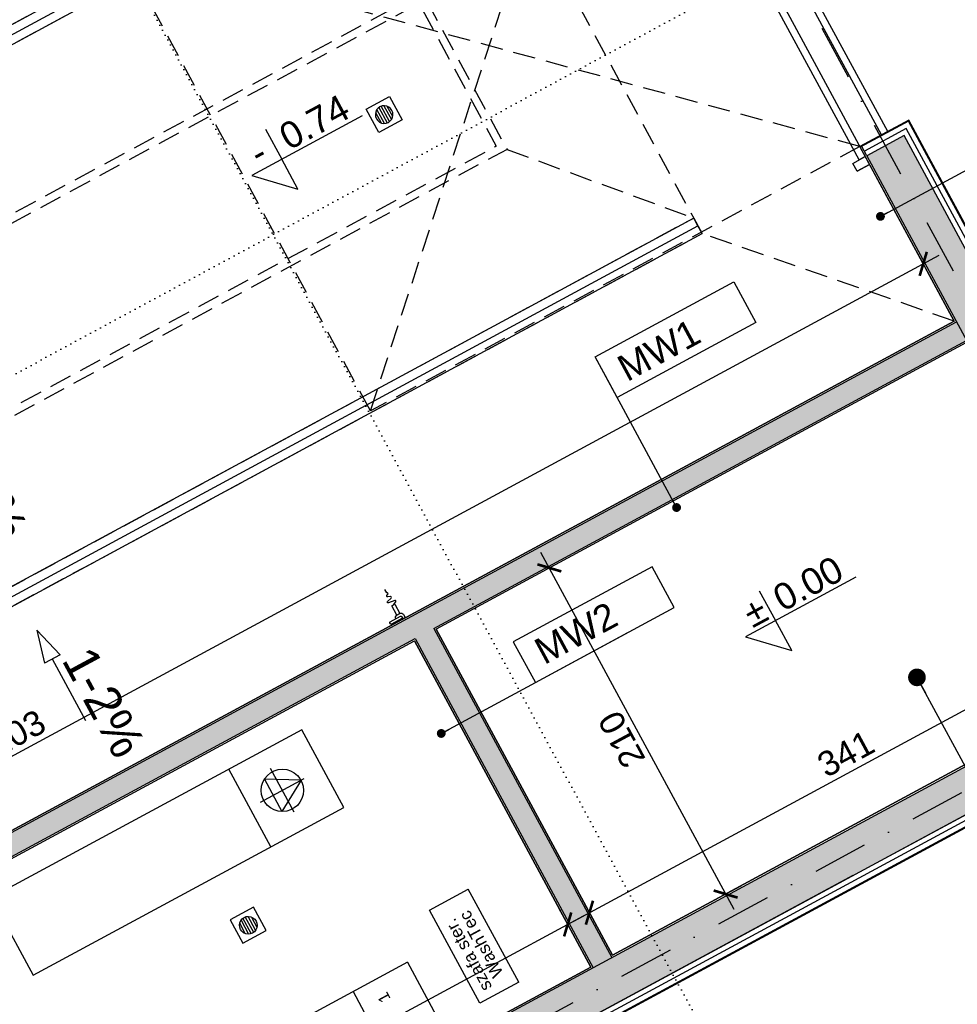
# Model space of a CAD drawing. Header units: millimetres. Extents: x -667476 to -405070, y -32043 to 330643.
# Tile 21 of 55: x -481955 to -476647, y 47903 to 53479. Entities that reach past the tile are written whole.
import ezdxf

# ---------------------------------------------------------------- set-up
doc = ezdxf.new("R2010")
doc.units = ezdxf.units.MM
doc.header["$LTSCALE"] = 10
for name, pattern in [('B0301', [25, 12.5, -6.25, 0, -6.25]), ('DASHDOT', [25.4, 12.7, -6.35, 0, -6.35]), ('DASHED', [19.05, 12.7, -6.35]), ('DOT2', [3.175, 0, -3.175])]:
    doc.linetypes.add(name, pattern=pattern)
for name, color, linetype in [('01-konstukcja', 7, 'Continuous'), ('01-warstwy scian', 252, 'Continuous'), ('02 - drzwi', 252, 'Continuous'), ('02-element ponizej', 250, 'Continuous'), ('02-element powyzej', 250, 'DASHED'), ('02-elementy wyposazenia', 250, 'Continuous'), ('02-elementy wyposazenia myjnia - podloga', 250, 'Continuous'), ('02-elementy wyposażenia - sanitarne', 5, 'Continuous'), ('04 - hatch sciany', 250, 'Continuous'), ('05 - grafika', 251, 'Continuous'), ('05 - przekroj', 3, 'Continuous'), ('05 - tekst 01', 1, 'Continuous'), ('05-grafika', 251, 'Continuous'), ('05-osie', 1, 'DASHDOT'), ('05-tekst', 1, 'Continuous'), ('05-wymiary', 3, 'Continuous')]:
    doc.layers.add(name, color=color, linetype=linetype)
doc.layers.add('05-powierzchnia', color=4, linetype='Continuous', plot=False)
doc.styles.add('1-100', font='arial.ttf', dxfattribs={"height": 200})
doc.styles.add('1-50', font='arial.ttf', dxfattribs={"height": 100})
doc.styles.add('GENERATED_STYLE_2', font='arial.ttf')
doc.styles.get("Standard").update_dxf_attribs({"font": 'arial.ttf'})
doc.linetypes.add('BATTING', pattern='A,0.0001,-0.1,[134,ltypeshp.shx,S=0.1,R=0,X=-0.1,Y=0],-0.2,[134,ltypeshp.shx,S=0.1,R=180,X=0.1,Y=0],-0.1', length=0.4001)
doc.dimstyles.new('1-100', dxfattribs={"dimtxt": 140, "dimasz": 100, "dimexe": 100, "dimexo": 300, "dimgap": 30, "dimtad": 1, "dimdec": 0, "dimlfac": 0.1, "dimtxsty": 'Standard', "dimblk": 'ARCHTICK', "dimcen": 0.09, "dimdle": 100, "dimclre": 252, "dimadec": 0, "dimazin": 0, "dimtfac": 1, "dimtdec": 0, "dimtmove": 0, "dimatfit": 3, "dimfxl": 1, "dimfxlon": 1, "dimarcsym": 0})
doc.dimstyles.new('1-50', dxfattribs={"dimtxt": 100, "dimasz": 50, "dimexe": 100, "dimexo": 75, "dimgap": 30, "dimtad": 1, "dimdec": 0, "dimlfac": 0.1, "dimtxsty": 'Standard', "dimblk": 'ARCHTICK', "dimcen": 250, "dimdle": 30, "dimclre": 252, "dimadec": 0, "dimazin": 0, "dimtfac": 1, "dimtdec": 0, "dimtmove": 0, "dimatfit": 3, "dimfxl": 50, "dimfxlon": 1, "dimarcsym": 0})

# ---------------------------------------------------------------- blocks, each defined once
blk = doc.blocks.new('Belka HEB 13_2')
at = {"layer": '02-elementy wyposazenia myjnia - podloga'}
for p, q in [((450, 5), (0, 5)), ((0, 5), (0, 0)), ((0, 0), (900, 0)), ((0, 0), (0, -5)), ((900, 5), (450, 5)), ((900, 0), (900, 5)), ((900, -5), (900, 0)), ((0, -5), (450, -5)), ((450, -5), (900, -5))]:
    blk.add_line(p, q, dxfattribs=at)
blk = doc.blocks.new('Rectangular Floor Drain 13_2')
for p, q in [((-7.5, 7.5), (-7.5, -7.5)), ((7.5, 7.5), (-7.5, 7.5)), ((7.5, -7.5), (7.5, 7.5)), ((-5, 0), (-4.83, 1.29)), ((-4.83, -1.29), (-5, 0)), ((-4.9, 0.75), (4.9, 0.75)), ((-4.83, 1.29), (-4.33, 2.5)), ((4.43, 2.25), (-4.43, 2.25)), ((-4.33, 2.5), (-3.54, 3.54)), ((-3.54, 3.54), (-2.5, 4.33)), ((-3.26, 3.75), (3.26, 3.75)), ((-2.5, 4.33), (-1.29, 4.83)), ((-1.29, 4.83), (0, 5)), ((0, 5), (1.29, 4.83)), ((1.29, 4.83), (2.5, 4.33)), ((2.5, 4.33), (3.54, 3.54)), ((3.54, 3.54), (4.33, 2.5)), ((4.33, 2.5), (4.83, 1.29)), ((4.83, 1.29), (5, 0)), ((5, 0), (4.83, -1.29)), ((4.9, -0.75), (-4.9, -0.75)), ((-4.33, -2.5), (-4.83, -1.29)), ((-4.43, -2.25), (4.43, -2.25)), ((-3.54, -3.54), (-4.33, -2.5)), ((-2.5, -4.33), (-3.54, -3.54)), ((3.26, -3.75), (-3.26, -3.75)), ((-1.29, -4.83), (-2.5, -4.33)), ((0, -5), (-1.29, -4.83)), ((1.29, -4.83), (0, -5)), ((2.5, -4.33), (1.29, -4.83)), ((3.54, -3.54), (2.5, -4.33)), ((4.33, -2.5), (3.54, -3.54)), ((4.83, -1.29), (4.33, -2.5)), ((-7.5, -7.5), (7.5, -7.5))]:
    blk.add_line(p, q)
blk = doc.blocks.new('_ArchTick')
at = {"color": 0, "linetype": 'ByBlock', "const_width": 0.15}
blk.add_lwpolyline([(-0.5, -0.5), (0.5, 0.5)], dxfattribs=at)
blk = doc.blocks.new('kota1')
at = {"layer": '05-grafika'}
for points in [[(0, 257), (0, 128.5)], [(345, 128.5), (-128.5, 128.5), (0, 0)], [(0, 0), (0, 128.5)]]:
    blk.add_lwpolyline(points, dxfattribs=at)
at = {"layer": '05-tekst', "style": '1-50', "flags": 12}
for tag, p in [('PLUS/MIUNUS', (-128.5, 143.8)), ('WYSOKOSC', (0, 143.8))]:
    blk.add_attdef(tag, p, '', height=100, dxfattribs=at)
blk = doc.blocks.new('sciana1')
at = {"layer": '05-grafika'}
blk.add_lwpolyline([(595.5, 0), (0, 0), (0, -175.4), (595.5, -175.4)], close=True, dxfattribs=at)
at = {"layer": '05-tekst', "style": '1-50', "flags": 12}
blk.add_attdef('NAZWA_PRZEGRODY', (40.6, -133.4), '', height=100, dxfattribs=at)
blk = doc.blocks.new('*D557')
at = {"layer": '05-wymiary', "color": 0, "lineweight": -2, "transparency": 16777216}
blk.add_line((-478817.4, 48373.9), (-475641.5, 50090.3), dxfattribs=at)
at = {"layer": '05-wymiary', "color": 252, "lineweight": -2, "transparency": 16777216}
for p, q in [((-475729.5, 50042.8), (-475777, 50130.8)), ((-478729.4, 48421.5), (-478776.9, 48509.5))]:
    blk.add_line(p, q, dxfattribs=at)
at = {"layer": 'Defpoints', "color": 0, "transparency": 16777216}
for p in [(-475729.5, 50042.8), (-475599.1, 49801.7), (-478599.1, 48180.4)]:
    blk.add_point(p, dxfattribs=at)
at = {"layer": '05-wymiary', "color": 0, "lineweight": -2, "transparency": 16777216, "xscale": 100, "yscale": 100, "zscale": 100}
for p, rotation in [((-475729.5, 50042.8), 28.38890749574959), ((-478729.4, 48421.5), 208.3889074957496)]:
    blk.add_blockref('_ArchTick', p, dxfattribs=dict(at, rotation=rotation))
at = {"layer": '05-wymiary', "color": 0, "transparency": 16777216, "insert": (-477277.7, 49321.5), "char_height": 140, "attachment_point": 5, "rotation": 28.3889}
blk.add_mtext('341', dxfattribs=at)
blk = doc.blocks.new('*D558')
at = {"layer": '05-wymiary', "color": 252, "lineweight": -2, "transparency": 16777216}
for p, q in [((-478852.5, 48354.9), (-478900.1, 48442.9)), ((-485433, 44798.5), (-485480.5, 44886.5))]:
    blk.add_line(p, q, dxfattribs=at)
at = {"layer": '05-wymiary', "color": 0, "lineweight": -2, "transparency": 16777216}
blk.add_line((-478764.6, 48402.5), (-485521, 44751), dxfattribs=at)
at = {"layer": 'Defpoints', "color": 0, "transparency": 16777216}
for p in [(-478722.2, 48113.8), (-485433, 44798.5), (-485302.7, 44557.4)]:
    blk.add_point(p, dxfattribs=at)
at = {"layer": '05-wymiary', "color": 0, "lineweight": -2, "transparency": 16777216, "xscale": 100, "yscale": 100, "zscale": 100}
for p, rotation in [((-478852.5, 48354.9), 28.38890749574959), ((-485433, 44798.5), 208.3889074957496)]:
    blk.add_blockref('_ArchTick', p, dxfattribs=dict(at, rotation=rotation))
at = {"layer": '05-wymiary', "color": 0, "transparency": 16777216, "insert": (-482191, 46666), "char_height": 140, "attachment_point": 5, "rotation": 28.3889}
blk.add_mtext('748', dxfattribs=at)
blk = doc.blocks.new('*D560')
at = {"layer": '05-wymiary', "color": 0, "lineweight": -2, "transparency": 16777216}
blk.add_line((-477910.4, 48438.9), (-479003.9, 50462.3), dxfattribs=at)
at = {"layer": '05-wymiary', "color": 252, "lineweight": -2, "transparency": 16777216}
for p, q in [((-478957.3, 50373.8), (-478868.4, 50421.8)), ((-477958.8, 48526.4), (-477870, 48574.4))]:
    blk.add_line(p, q, dxfattribs=at)
at = {"layer": 'Defpoints', "color": 0, "transparency": 16777216}
for p in [(-478956.4, 50374.3), (-479597.5, 50027.8), (-478599.1, 48180.4)]:
    blk.add_point(p, dxfattribs=at)
at = {"layer": '05-wymiary', "color": 0, "lineweight": -2, "transparency": 16777216, "xscale": 100, "yscale": 100, "zscale": 100}
for p, rotation in [((-478956.4, 50374.3), 118.3889074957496), ((-477958, 48526.8), 298.3889074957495)]:
    blk.add_blockref('_ArchTick', p, dxfattribs=dict(at, rotation=rotation))
at = {"layer": '05-wymiary', "color": 0, "transparency": 16777216, "insert": (-478546.5, 49402.3), "char_height": 140, "attachment_point": 5, "rotation": 118.3889}
blk.add_mtext('210', dxfattribs=at)
blk = doc.blocks.new('*D561')
at = {"layer": '05-wymiary', "color": 0, "lineweight": -2, "transparency": 16777216}
blk.add_line((-476751.3, 52143.8), (-486630.8, 46804.5), dxfattribs=at)
at = {"layer": '05-wymiary', "color": 252, "lineweight": -2, "transparency": 16777216}
for p, q in [((-476838.8, 52095.4), (-476886.8, 52184.2)), ((-486542.3, 46851.1), (-486590.3, 46940))]:
    blk.add_line(p, q, dxfattribs=at)
at = {"layer": 'Defpoints', "color": 0, "transparency": 16777216}
for p in [(-476664.2, 51772.3), (-486542.8, 46852), (-486367.7, 46528)]:
    blk.add_point(p, dxfattribs=at)
at = {"layer": '05-wymiary', "color": 0, "lineweight": -2, "transparency": 16777216, "xscale": 100, "yscale": 100, "zscale": 100}
for p, rotation in [((-476839.3, 52096.3), 28.38890749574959), ((-486542.8, 46852), 208.3889074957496)]:
    blk.add_blockref('_ArchTick', p, dxfattribs=dict(at, rotation=rotation))
at = {"layer": '05-wymiary', "color": 0, "transparency": 16777216, "insert": (-482017.6, 49413), "char_height": 140, "attachment_point": 5, "rotation": 28.3889}
blk.add_mtext('1103', dxfattribs=at)
blk = doc.blocks.new('*D672')
at = {"layer": '05-wymiary', "color": 252, "lineweight": -2, "transparency": 16777216}
for p, q in [((-474628.7, 48279.4), (-474676.7, 48368.2)), ((-484560.9, 42911.5), (-484609, 43000.4))]:
    blk.add_line(p, q, dxfattribs=at)
at = {"layer": '05-wymiary', "color": 0, "lineweight": -2, "transparency": 16777216}
blk.add_line((-484649.4, 42864.8), (-474541.2, 48327.8), dxfattribs=at)
at = {"layer": 'Defpoints', "color": 0, "transparency": 16777216}
for p in [(-474629.1, 48280.3), (-474291.2, 47655.1), (-484223.5, 42287.2)]:
    blk.add_point(p, dxfattribs=at)
at = {"layer": '05-wymiary', "color": 0, "lineweight": -2, "transparency": 16777216, "xscale": 100, "yscale": 100, "zscale": 100}
for p, rotation in [((-474629.1, 48280.3), 28.38890749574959), ((-484561.4, 42912.4), 208.3889074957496)]:
    blk.add_blockref('_ArchTick', p, dxfattribs=dict(at, rotation=rotation))
at = {"layer": '05-wymiary', "color": 0, "transparency": 16777216, "insert": (-479643.5, 45685.6), "char_height": 140, "attachment_point": 5, "rotation": 28.3889}
blk.add_mtext('1129', dxfattribs=at)
blk = doc.blocks.new('*D674')
at = {"layer": '05-wymiary', "color": 0, "lineweight": -2, "transparency": 16777216}
blk.add_line((-484643.4, 42464.6), (-474209.6, 48103.5), dxfattribs=at)
at = {"layer": '05-wymiary', "color": 252, "lineweight": -2, "transparency": 16777216}
for p, q in [((-474298.1, 48056.8), (-474250.1, 47968)), ((-484555.9, 42513), (-484507.8, 42424.2))]:
    blk.add_line(p, q, dxfattribs=at)
at = {"layer": 'Defpoints', "color": 0, "transparency": 16777216}
for p in [(-475172.3, 49674.3), (-474297.6, 48055.9), (-485430, 44130.5)]:
    blk.add_point(p, dxfattribs=at)
at = {"layer": '05-wymiary', "color": 0, "lineweight": -2, "transparency": 16777216, "xscale": 100, "yscale": 100, "zscale": 100}
for p, rotation in [((-474297.6, 48055.9), 28.38890749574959), ((-484555.4, 42512.2), 208.3889074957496)]:
    blk.add_blockref('_ArchTick', p, dxfattribs=dict(at, rotation=rotation))
at = {"layer": '05-wymiary', "color": 0, "transparency": 16777216, "insert": (-479474.8, 45373.3), "char_height": 140, "attachment_point": 5, "rotation": 28.3889}
blk.add_mtext('1166', dxfattribs=at)
blk = doc.blocks.new('*D676')
at = {"layer": '05-wymiary', "color": 252, "lineweight": -2, "transparency": 16777216}
for p, q in [((-479680.3, 57094.4), (-479728.3, 57183.2)), ((-489167.4, 51967.1), (-489215.4, 52055.9))]:
    blk.add_line(p, q, dxfattribs=at)
at = {"layer": '05-wymiary', "color": 0, "lineweight": -2, "transparency": 16777216}
blk.add_line((-479592.8, 57142.8), (-489255.8, 51920.4), dxfattribs=at)
at = {"layer": 'Defpoints', "color": 0, "transparency": 16777216}
for p in [(-479361.2, 56504), (-489167.9, 51967.9), (-488848.3, 51376.7)]:
    blk.add_point(p, dxfattribs=at)
at = {"layer": '05-wymiary', "color": 0, "lineweight": -2, "transparency": 16777216, "xscale": 100, "yscale": 100, "zscale": 100}
for p, rotation in [((-479680.8, 57095.2), 28.38890749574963), ((-489167.9, 51967.9), 208.3889074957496)]:
    blk.add_blockref('_ArchTick', p, dxfattribs=dict(at, rotation=rotation))
at = {"layer": '05-wymiary', "color": 0, "transparency": 16777216, "insert": (-484472.6, 54620.9), "char_height": 140, "attachment_point": 5, "rotation": 28.3889}
blk.add_mtext('1078', dxfattribs=at)
blk = doc.blocks.new('*D679')
at = {"layer": '05-wymiary', "color": 252, "lineweight": -2, "transparency": 16777216}
for p, q in [((-479662.5, 57593.6), (-479710.5, 57682.4)), ((-489594.8, 52225.7), (-489642.8, 52314.6))]:
    blk.add_line(p, q, dxfattribs=at)
at = {"layer": '05-wymiary', "color": 0, "lineweight": -2, "transparency": 16777216}
blk.add_line((-489683.2, 52179.1), (-479575, 57642), dxfattribs=at)
at = {"layer": 'Defpoints', "color": 0, "transparency": 16777216}
for p in [(-479663, 57594.5), (-479050.7, 56461.5), (-489070.9, 51256.4)]:
    blk.add_point(p, dxfattribs=at)
at = {"layer": '05-wymiary', "color": 0, "lineweight": -2, "transparency": 16777216, "xscale": 100, "yscale": 100, "zscale": 100}
for p, rotation in [((-479663, 57594.5), 28.38890749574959), ((-489595.3, 52226.6), 208.3889074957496)]:
    blk.add_blockref('_ArchTick', p, dxfattribs=dict(at, rotation=rotation))
at = {"layer": '05-wymiary', "color": 0, "transparency": 16777216, "insert": (-484677.4, 54999.8), "char_height": 140, "attachment_point": 5, "rotation": 28.3889}
blk.add_mtext('1129', dxfattribs=at)
blk = doc.blocks.new('*D681')
at = {"layer": '05-wymiary', "color": 252, "lineweight": -2, "transparency": 16777216}
for p, q in [((-479693.1, 58039.3), (-479741.1, 58128.1)), ((-489950.9, 52495.5), (-489998.9, 52584.3))]:
    blk.add_line(p, q, dxfattribs=at)
at = {"layer": '05-wymiary', "color": 0, "lineweight": -2, "transparency": 16777216}
blk.add_line((-490039.3, 52448.8), (-479605.6, 58087.7), dxfattribs=at)
at = {"layer": 'Defpoints', "color": 0, "transparency": 16777216}
for p in [(-479693.6, 58040.2), (-478975.9, 56712.2), (-489233.7, 51168.4)]:
    blk.add_point(p, dxfattribs=at)
at = {"layer": '05-wymiary', "color": 0, "lineweight": -2, "transparency": 16777216, "xscale": 100, "yscale": 100, "zscale": 100}
for p, rotation in [((-479693.6, 58040.2), 28.38890749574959), ((-489951.3, 52496.4), 208.3889074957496)]:
    blk.add_blockref('_ArchTick', p, dxfattribs=dict(at, rotation=rotation))
at = {"layer": '05-wymiary', "color": 0, "transparency": 16777216, "insert": (-484870.7, 55357.5), "char_height": 140, "attachment_point": 5, "rotation": 28.3889}
blk.add_mtext('1166', dxfattribs=at)
blk = doc.blocks.new('*D683')
at = {"layer": '05-wymiary', "color": 0, "lineweight": -2, "transparency": 16777216}
blk.add_line((-476841.3, 56477.4), (-475319.8, 53662.2), dxfattribs=at)
at = {"layer": '05-wymiary', "color": 252, "lineweight": -2, "transparency": 16777216}
for p, q in [((-476794.6, 56388.9), (-476705.8, 56437)), ((-475368.2, 53749.7), (-475279.4, 53797.7))]:
    blk.add_line(p, q, dxfattribs=at)
at = {"layer": 'Defpoints', "color": 0, "transparency": 16777216}
for p in [(-478347.6, 55549.6), (-475367.4, 53750.2), (-476921.2, 52910.4)]:
    blk.add_point(p, dxfattribs=at)
at = {"layer": '05-wymiary', "color": 0, "lineweight": -2, "transparency": 16777216, "xscale": 100, "yscale": 100, "zscale": 100}
for p, rotation in [((-476793.7, 56389.4), 118.3889074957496), ((-475367.4, 53750.2), 298.3889074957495)]:
    blk.add_blockref('_ArchTick', p, dxfattribs=dict(at, rotation=rotation))
at = {"layer": '05-wymiary', "color": 0, "transparency": 16777216, "insert": (-475991.2, 55118.1), "char_height": 140, "attachment_point": 5, "rotation": 298.3889}
blk.add_mtext('300', dxfattribs=at)
blk = doc.blocks.new('*D684')
at = {"layer": '05-wymiary', "color": 0, "lineweight": -2, "transparency": 16777216}
blk.add_line((-475414.9, 53838.2), (-474464.7, 52080), dxfattribs=at)
at = {"layer": '05-wymiary', "color": 252, "lineweight": -2, "transparency": 16777216}
for p, q in [((-475368.2, 53749.7), (-475279.4, 53797.7)), ((-474513.1, 52167.5), (-474424.3, 52215.5))]:
    blk.add_line(p, q, dxfattribs=at)
at = {"layer": 'Defpoints', "color": 0, "transparency": 16777216}
for p in [(-476921.2, 52910.4), (-474512.3, 52168), (-476066.1, 51328.2)]:
    blk.add_point(p, dxfattribs=at)
at = {"layer": '05-wymiary', "color": 0, "lineweight": -2, "transparency": 16777216, "xscale": 100, "yscale": 100, "zscale": 100}
for p, rotation in [((-475367.4, 53750.2), 118.3889074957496), ((-474512.3, 52168), 298.3889074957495)]:
    blk.add_blockref('_ArchTick', p, dxfattribs=dict(at, rotation=rotation))
at = {"layer": '05-wymiary', "color": 0, "transparency": 16777216, "insert": (-474850.5, 53007.3), "char_height": 140, "attachment_point": 5, "rotation": 298.3889}
blk.add_mtext('180', dxfattribs=at)
blk = doc.blocks.new('*D688')
at = {"layer": '05-wymiary', "color": 0, "lineweight": -2, "transparency": 16777216}
blk.add_line((-477031.3, 57666.6), (-473308.5, 50778.2), dxfattribs=at)
at = {"layer": '05-wymiary', "color": 252, "lineweight": -2, "transparency": 16777216}
for p, q in [((-476982.8, 57579.1), (-477071.7, 57531.1)), ((-473355.1, 50866.7), (-473444, 50818.6))]:
    blk.add_line(p, q, dxfattribs=at)
at = {"layer": 'Defpoints', "color": 0, "transparency": 16777216}
for p in [(-475851.7, 58190.4), (-472224, 51478), (-473356, 50866.2)]:
    blk.add_point(p, dxfattribs=at)
at = {"layer": '05-wymiary', "color": 0, "lineweight": -2, "transparency": 16777216, "xscale": 100, "yscale": 100, "zscale": 100}
for p, rotation in [((-476983.7, 57578.6), 118.3889074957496), ((-473356, 50866.2), 298.3889074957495)]:
    blk.add_blockref('_ArchTick', p, dxfattribs=dict(at, rotation=rotation))
at = {"layer": '05-wymiary', "color": 0, "transparency": 16777216, "insert": (-475080.5, 54270.7), "char_height": 140, "attachment_point": 5, "rotation": 298.3889}
blk.add_mtext('763', dxfattribs=at)
blk = doc.blocks.new('*D690')
at = {"layer": '05-wymiary', "color": 0, "lineweight": -2, "transparency": 16777216}
blk.add_line((-476748.7, 58029.6), (-472850, 50815.7), dxfattribs=at)
at = {"layer": '05-wymiary', "color": 252, "lineweight": -2, "transparency": 16777216}
for p, q in [((-476702.1, 57941.1), (-476613.2, 57989.1)), ((-472898.4, 50903.2), (-472809.6, 50951.2))]:
    blk.add_line(p, q, dxfattribs=at)
at = {"layer": 'Defpoints', "color": 0, "transparency": 16777216}
for p in [(-478975.9, 56712.2), (-472897.6, 50903.7), (-475172.3, 49674.3)]:
    blk.add_point(p, dxfattribs=at)
at = {"layer": '05-wymiary', "color": 0, "lineweight": -2, "transparency": 16777216, "xscale": 100, "yscale": 100, "zscale": 100}
for p, rotation in [((-476701.2, 57941.6), 118.3889074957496), ((-472897.6, 50903.7), 298.3889074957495)]:
    blk.add_blockref('_ArchTick', p, dxfattribs=dict(at, rotation=rotation))
at = {"layer": '05-wymiary', "color": 0, "transparency": 16777216, "insert": (-474710.1, 54470.9), "char_height": 140, "attachment_point": 5, "rotation": 298.3889}
blk.add_mtext('800', dxfattribs=at)

msp = doc.modelspace()

# ---------------------------------------------------------------- hatches: boundary and pattern name
at = {"layer": '04 - hatch sciany'}
h = msp.add_hatch(color=256, dxfattribs=at)
h.dxf.hatch_style = 1
h.paths.add_polyline_path([(-476128, 51306.1), (-476947.5, 52822.3), (-477158.6, 52708.2), (-476339.2, 51192)])
h.paths.add_polyline_path([(-475260.3, 49700.6), (-475605, 50338.4), (-475816.2, 50224.3), (-475585.6, 49797.6), (-485306.7, 44543.9), (-485537.3, 44970.5), (-485748.5, 44856.4), (-485403.8, 44218.6), (-483569.6, 45209.9), (-483569.6, 45209.9), (-483437.6, 45281.2), (-483437.6, 45281.2), (-477235.4, 48633.2), (-477103.5, 48704.5), (-477103.5, 48704.5)])
h.paths.add_polyline_path([(-486060.3, 45938.2), (-486879.8, 47454.5), (-487090.9, 47340.4), (-486271.5, 45824.1)])
h.paths.add_polyline_path([(-478614.7, 55907.2), (-478693.9, 55864.4), (-478765.2, 55996.3), (-478686, 56039.1), (-479002.2, 56624.1), (-479325.9, 56449.2), (-479211.8, 56238), (-479099.2, 56298.9), (-478646.8, 55461.8), (-478435.7, 55575.9)])
h.paths.add_polyline_path([(-488829.4, 50557.1), (-488750.2, 50599.9), (-488678.9, 50468), (-488758.1, 50425.2), (-488579.1, 50093.9), (-488367.9, 50208.1), (-488820.3, 51045.1), (-488707.7, 51106), (-488821.8, 51317.1), (-489145.6, 51142.2)])
h = msp.add_hatch(color=256, dxfattribs=at)
h.dxf.hatch_style = 1
h.paths.add_polyline_path([(-486371.7, 46514.5), (-486314.7, 46408.9), (-483077.2, 48158.6), (-483134.3, 48264.1)])
h.paths.add_polyline_path([(-483134.3, 48264.1), (-483077.2, 48158.6), (-479910.2, 49870.2), (-479967.2, 49975.8)])
h.paths.add_polyline_path([(-479967.2, 49975.8), (-479910.2, 49870.2), (-479716.6, 49974.8), (-478708.7, 48109.8), (-478603.1, 48166.8), (-479611.1, 50031.9), (-476593.6, 51662.7), (-476650.6, 51768.2)])

# ---------------------------------------------------------------- linework, layer by layer
at = {"layer": '01-konstukcja'}
msp.add_lwpolyline([(-476128, 51306.1), (-476947.5, 52822.3), (-477158.6, 52708.2), (-476339.2, 51192)], close=True, dxfattribs=at)
for points in [[(-477103.5, 48704.5), (-475260.3, 49700.6), (-475605, 50338.4), (-475816.2, 50224.3), (-475585.6, 49797.6), (-485306.7, 44543.9), (-485537.3, 44970.5), (-485748.5, 44856.4), (-485403.8, 44218.6), (-483437.6, 45281.2)], [(-483437.6, 45281.2), (-477103.5, 48704.5)]]:
    msp.add_lwpolyline(points, dxfattribs=at)
at = {"layer": '01-warstwy scian'}
for p, q in [((-477075.2, 52827.2), (-476987.2, 52874.8)), ((-477075.2, 52827.2), (-477004.8, 52865.3)), ((-479611.1, 50031.9), (-478603.1, 48166.8)), ((-479716.6, 49974.8), (-478708.7, 48109.8)), ((-477103.5, 48704.5), (-475618.4, 49507.1)), ((-478785.5, 47795.4), (-477235.4, 48633.2))]:
    msp.add_line(p, q, dxfattribs=at)
for points in [[(-476123.3, 51297.3), (-476066.1, 51328.2), (-476921.2, 52910.4), (-477198.3, 52760.7)], [(-476125.7, 51301.7), (-476072.9, 51330.2), (-476923.2, 52903.6), (-477196, 52756.3)], [(-486367.7, 46528), (-476664.2, 51772.3), (-477198.3, 52760.7)], [(-477158.6, 52708.2), (-477187.2, 52761)], [(-486371.7, 46514.5), (-476650.6, 51768.2)], [(-479611.1, 50031.9), (-476593.6, 51662.7)], [(-476176.1, 51268.8), (-476343.2, 51178.5), (-476597.6, 51649.1), (-479597.5, 50027.8)], [(-475607.4, 50342.8), (-475550.2, 50373.7), (-475172.3, 49674.3), (-485430, 44130.5), (-485808, 44829.9), (-485750.8, 44860.8)], [(-475605, 50338.4), (-475552.3, 50366.9), (-475179, 49676.3), (-485428, 44137.3), (-485801.2, 44827.9), (-485748.5, 44856.4)], [(-475662.6, 50318.7), (-475829.7, 50228.3), (-475599.1, 49801.7), (-478599.1, 48180.4), (-479597.5, 50027.8)], [(-486314.7, 46408.9), (-479716.6, 49974.8)], [(-486213.9, 45843.9), (-486046.8, 45934.2), (-486301.1, 46404.9), (-479720.7, 49961.3)], [(-485709.2, 44889), (-485533.3, 44984.1), (-485302.7, 44557.4), (-478722.2, 48113.8), (-479720.7, 49961.3)]]:
    msp.add_lwpolyline(points, dxfattribs=at)
at = {"layer": '01-warstwy scian', "linetype": 'BATTING', "ltscale": 7}
for points in [[(-476099.3, 51316), (-476935.4, 52863), (-477172.9, 52734.6)], [(-475578.7, 50352.7), (-475219.7, 49688.5), (-485415.9, 44177.9), (-485774.9, 44842.2)]]:
    msp.add_lwpolyline(points, dxfattribs=at)
at = {"layer": '02 - drzwi'}
for p, q in [((-477202.6, 52684.5), (-478690.8, 55438)), ((-477237.8, 52665.4), (-477167.4, 52703.5)), ((-477167.4, 52703.5), (-477202.6, 52684.5)), ((-477167.4, 52703.5), (-477143.7, 52659.5)), ((-477214, 52621.5), (-477237.8, 52665.4)), ((-477143.7, 52659.5), (-477214, 52621.5)), ((-477214, 52621.5), (-477143.7, 52659.5))]:
    msp.add_line(p, q, dxfattribs=at)
at = {"layer": '02 - drzwi', "linetype": 'DASHED'}
for p, q in [((-479969.5, 51263), (-478624.7, 55399.9)), ((-479969.5, 51263), (-481395.9, 53902.2)), ((-477198.3, 52760.7), (-481395.9, 53902.2)), ((-477198.3, 52760.7), (-479969.5, 51263))]:
    msp.add_line(p, q, dxfattribs=at)
at = {"layer": '02-element ponizej'}
for p, q in [((-477075.2, 52827.2), (-478501.5, 55466.4)), ((-477040, 52846.2), (-478466.3, 55485.5))]:
    msp.add_line(p, q, dxfattribs=at)
msp.add_lwpolyline([(-479103.2, 56285.3), (-476664.2, 51772.3), (-486367.7, 46528), (-488806.8, 51041.1)], close=True, dxfattribs=at)
at = {"layer": '02-element powyzej'}
for p, q in [((-487387.8, 50539.7), (-479470.1, 54818.8)), ((-487340.2, 50451.8), (-479422.5, 54730.8)), ((-479422.5, 54730.8), (-478138.8, 52355.5)), ((-479196, 52744.7), (-478138.8, 52355.5)), ((-486056.5, 48076.5), (-478138.8, 52355.5)), ((-478138.8, 52355.5), (-478091.3, 52267.6)), ((-486008.9, 47988.5), (-478091.3, 52267.6)), ((-476664.2, 51772.3), (-478091.3, 52267.6))]:
    msp.add_line(p, q, dxfattribs=at)
at = {"layer": '02-element powyzej', "flags": 128}
for points in [[(-485802.8, 49174), (-486283, 50062.6), (-479676.2, 53633.2), (-479196, 52744.7)], [(-485784.6, 49235), (-486222.1, 50044.4), (-479694.4, 53572.3), (-479257, 52762.9)]]:
    msp.add_lwpolyline(points, close=True, dxfattribs=at)
at = {"layer": '02-elementy wyposazenia'}
for p, q in [((-480357.9, 49457.7), (-482117.4, 48506.8)), ((-480120.2, 49017.9), (-480357.9, 49457.7)), ((-480533.7, 48794.4), (-480771.4, 49234.3)), ((-480401.2, 48991), (-480534.3, 49237.3)), ((-480590.9, 49047.6), (-480344.6, 49180.7)), ((-480362.2, 49171.2), (-480569.8, 49177.3)), ((-480569.8, 49177.3), (-480470.9, 48994.2)), ((-480362.2, 49171.2), (-480470.9, 48994.2)), ((-481879.7, 48066.9), (-480120.2, 49017.9)), ((-479635.2, 48436), (-479415.3, 48554.8)), ((-479130, 48027), (-479415.3, 48554.8)), ((-482117.4, 48506.8), (-481879.7, 48066.9)), ((-479349.9, 47908.1), (-479635.2, 48436)), ((-479760, 48141.2), (-480991.7, 47475.5)), ((-479760, 48141.2), (-479569.9, 47789.3)), ((-479130, 48027), (-479349.9, 47908.1)), ((-480067.9, 47974.7), (-479987.7, 47826.3))]:
    msp.add_line(p, q, dxfattribs=at)
msp.add_circle((-480467.8, 49114.2), 120, dxfattribs=at)
at = {"layer": '02-elementy wyposażenia - sanitarne', "flags": 128}
for points in [[(-479839.4, 50164.2), (-479825.7, 50181.1, 0.763382), (-479831.3, 50188.9), (-479867.6, 50175.5, -0.812896), (-479872.8, 50183.8), (-479852.2, 50203.5, 0.742851), (-479856.6, 50212.1), (-479871.2, 50209.4, -0.673417), (-479876.1, 50217.3), (-479870.5, 50225.1, 0.705472), (-479875.9, 50232.8), (-479876.4, 50232.7), (-479887.2, 50252.6)], [(-479825.7, 50086.4, -0.414214), (-479819.7, 50106.7), (-479802.1, 50116.2, -0.414214), (-479781.7, 50110.1), (-479772.2, 50092.5), (-479816.2, 50068.8), (-479818.6, 50073.2)]]:
    msp.add_lwpolyline(points, format="xyb", dxfattribs=at)
msp.add_lwpolyline([(-479802.1, 50116.2), (-479819.7, 50106.7), (-479848.2, 50159.5), (-479830.6, 50169)], close=True, dxfattribs=at)
msp.add_lwpolyline([(-479792.6, 50098.6), (-479790.2, 50094.2, -0.414214), (-479792.2, 50087.4), (-479849.8, 50056.3, -0.414214), (-479856.6, 50058.3), (-479858.9, 50062.7, -0.414214), (-479856.9, 50069.5), (-479799.3, 50100.6, -0.414214)], format="xyb", close=True, dxfattribs=at)
at = {"layer": '05 - grafika'}
for p, q in [((-481858.6, 50021.7), (-481725.9, 49881.3)), ((-481858.6, 50021.7), (-481813.9, 49833.8)), ((-481725.9, 49881.3), (-481813.9, 49833.8)), ((-481581, 49508), (-481769.9, 49857.5))]:
    msp.add_line(p, q, dxfattribs=at)
at = {"layer": '05 - przekroj', "linetype": 'DOT2'}
for p, q in [((-477361, 46415.3), (-482964.2, 56783)), ((-490128.4, 47069.3), (-475169.1, 55154))]:
    msp.add_line(p, q, dxfattribs=at)
at = {"layer": '05-osie', "linetype": 'B0301', "ltscale": 2.5}
for p, q in [((-474291.2, 47655.1), (-480307.9, 58787.8)), ((-472224, 51478), (-488252.2, 42815.6))]:
    msp.add_line(p, q, dxfattribs=at)
at = {"layer": '05-powierzchnia'}
msp.add_lwpolyline([(-488806.8, 51041.1), (-479103.2, 56285.3), (-476664.2, 51772.3), (-486367.7, 46528), (-488806.8, 51041.1)], dxfattribs=at)
for points in [[(-478599.1, 48180.4), (-475599.1, 49801.7), (-476597.6, 51649.1), (-479597.5, 50027.8)], [(-486301.1, 46404.9), (-479720.7, 49961.3), (-478722.2, 48113.8), (-485302.7, 44557.4)]]:
    msp.add_lwpolyline(points, close=True, dxfattribs=at)
at = {"layer": '05-wymiary'}
msp.add_line((-477165.8, 52721.4), (-477165.8, 52721.4), dxfattribs=at)

# ---------------------------------------------------------------- block references
at = {"layer": '02-elementy wyposazenia', "xscale": 9.999999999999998, "yscale": 9.999999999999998, "zscale": 999.9999999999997, "rotation": 28.38890749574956}
for p in [(-487364, 50495.7), (-486032.7, 48032.5)]:
    msp.add_blockref('Belka HEB 13_2', p, dxfattribs=at)
at = {"layer": '02-elementy wyposazenia', "linetype": 'Continuous', "lineweight": 20, "xscale": -10, "yscale": 10, "zscale": 1000, "rotation": 118.3889074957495}
msp.add_blockref('Rectangular Floor Drain 13_2', (-479891.6, 52941.7), dxfattribs=at)
at = {"layer": '02-elementy wyposażenia - sanitarne', "xscale": 10, "yscale": 10, "zscale": 999.9999999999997, "rotation": 118.3889074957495}
msp.add_blockref('Rectangular Floor Drain 13_2', (-480661, 48350.3), dxfattribs=at)
at = {"layer": '05-tekst'}
ref = msp.add_blockref('sciana1', (-478572.6, 51338.9), dxfattribs=dict(at, xscale=-1.5, yscale=1.5, zscale=1.5, rotation=208.3889074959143))
ref.add_attrib('NAZWA_PRZEGRODY', 'MW1', (-478516.1, 51425.8), dxfattribs={"height": 150, "rotation": 28.3889, "style": '1-100'})
ref = msp.add_blockref('sciana1', (-479160.4, 49956.1), dxfattribs=dict(at, xscale=1.5, yscale=1.5, zscale=1.5, rotation=28.38890749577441))
ref.add_attrib('NAZWA_PRZEGRODY', 'MW2', (-478985.2, 49823.3), dxfattribs={"height": 150, "rotation": 28.3889, "style": '1-100'})
at = {"layer": '05-wymiary'}
ref = msp.add_blockref('kota1', (-480379.9, 52519.3), dxfattribs=dict(at, xscale=1.5, yscale=1.5, zscale=1.5, rotation=28.38890749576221))
ref.add_attrib('PLUS/MIUNUS', ' -', (-480652, 52617.4), dxfattribs={"layer": '05 - tekst 01', "height": 150, "rotation": 28.3889, "style": '1-50'})
ref.add_attrib('WYSOKOSC', ' 0.74', (-480482.5, 52709.1), dxfattribs={"layer": '05 - tekst 01', "height": 150, "rotation": 28.3889, "style": '1-50'})
ref = msp.add_blockref('kota1', (-477584.2, 49905.8), dxfattribs=dict(at, xscale=1.5, yscale=1.5, zscale=1.5, rotation=28.3889074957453))
ref.add_attrib('PLUS/MIUNUS', ' %%p', (-477856.3, 50004), dxfattribs={"layer": '05 - tekst 01', "height": 150, "rotation": 28.3889, "style": '1-50'})
ref.add_attrib('WYSOKOSC', ' 0.00', (-477686.8, 50095.6), dxfattribs={"layer": '05 - tekst 01', "height": 150, "rotation": 28.3889, "style": '1-50'})

# ---------------------------------------------------------------- texts
at = {"layer": '02-elementy wyposazenia', "insert": (-479482.1, 48402.6), "char_height": 70, "width": 691.779, "attachment_point": 6, "rotation": 118.3889, "line_spacing_factor": 0.8, "style": 'GENERATED_STYLE_2'}
msp.add_mtext('szafa ster.\\PWashTec', dxfattribs=at)
at = {"layer": '02-elementy wyposazenia', "insert": (-479852.9, 47934.4), "char_height": 65, "attachment_point": 7, "rotation": 118.3889, "style": 'GENERATED_STYLE_2'}
msp.add_mtext('{1}', dxfattribs=at)
at = {"layer": '05-tekst', "char_height": 200, "width": 328.083, "attachment_point": 1, "rotation": 298.3889, "style": '1-100'}
for s, insert in [('{2%}', (-482090.1, 50956)), ('1-2%', (-481544.4, 49948.3))]:
    msp.add_mtext(s, dxfattribs=dict(at, insert=insert))

# ---------------------------------------------------------------- dimensions: what is measured, and where the dimension line sits
at = {"layer": '05-wymiary'}
for base, p1, p2, angle, picture, middle in [((-473356, 50866.2), (-475851.7, 58190.4), (-472224, 51478), 298.3889, '*D688', (-475080.5, 54270.7)), ((-479663, 57594.5), (-489070.9, 51256.4), (-479050.7, 56461.5), 28.3889, '*D679', (-484677.4, 54999.8)), ((-489167.9, 51967.9), (-479361.2, 56504), (-488848.3, 51376.7), 28.3889, '*D676', (-484472.6, 54620.9)), ((-475367.4, 53750.2), (-478347.6, 55549.6), (-476921.2, 52910.4), 298.3889, '*D683', (-475991.2, 55118.1)), ((-474512.3, 52168), (-476921.2, 52910.4), (-476066.1, 51328.2), 298.3889, '*D684', (-474850.5, 53007.3)), ((-474629.1, 48280.3), (-484223.5, 42287.2), (-474291.2, 47655.1), 28.3889, '*D672', (-479643.5, 45685.6))]:
    dim = msp.add_linear_dim(base=base, p1=p1, p2=p2, angle=angle, dimstyle='1-100', override={"dimtmove": 1}, dxfattribs=at)
    dim.commit()
    dim.dimension.update_dxf_attribs({"geometry": picture, "text_midpoint": middle})
for base, p1, p2, angle, picture, middle in [((-479693.6, 58040.2), (-489233.7, 51168.4), (-478975.9, 56712.2), 28.3889, '*D681', (-484870.7, 55357.5)), ((-472897.6, 50903.7), (-478975.9, 56712.2), (-475172.3, 49674.3), 298.3889, '*D690', (-474710.1, 54470.9)), ((-478956.4, 50374.3), (-478599.1, 48180.4), (-479597.5, 50027.8), 118.3889, '*D560', (-478546.5, 49402.3)), ((-475729.5, 50042.8), (-478599.1, 48180.4), (-475599.1, 49801.7), 28.3889, '*D557', (-477277.7, 49321.5)), ((-474297.6, 48055.9), (-485430, 44130.5), (-475172.3, 49674.3), 28.3889, '*D674', (-479474.8, 45373.3)), ((-485433, 44798.5), (-478722.2, 48113.8), (-485302.7, 44557.4), 28.3889, '*D558', (-482191, 46666))]:
    dim = msp.add_linear_dim(base=base, p1=p1, p2=p2, angle=angle, dimstyle='1-100', dxfattribs=at)
    dim.commit()
    dim.dimension.update_dxf_attribs({"geometry": picture, "text_midpoint": middle})
dim = msp.add_linear_dim(base=(-486542.8, 46852), p1=(-476664.2, 51772.3), p2=(-486367.7, 46528), angle=28.3889, dimstyle='1-100', dxfattribs=at)
dim.commit()
dim.dimension.update_dxf_attribs({"geometry": '*D561', "text_midpoint": (-481969.4, 49323.7), "dimtype": 160})

# ---------------------------------------------------------------- leaders
at = {"layer": '05 - grafika'}
for points, override in [([(-477081.7, 52365), (-476196.1, 52843.7), (-475826.5, 53043.4)], {"dimgap": 100, "dimtad": 0, "dimldrblk": 'Dot'}), ([(-478236, 50716.1), (-478614.3, 51416.1), (-478697.7, 51570.4)], {"dimgap": 100, "dimtad": 0, "dimldrblk": 'Dot'}), ([(-479568.4, 49436.5), (-479035.3, 49724.6), (-478511.4, 50007.7)], {"dimgap": 100, "dimtad": 0, "dimldrblk": 'Dot'}), ([(-476875, 49754.2), (-476136.7, 48388.1)], {"dimasz": 100, "dimgap": 100, "dimtad": 0, "dimldrblk": 'Dot'})]:
    msp.add_leader(points, dimstyle='1-50', override=override, dxfattribs=at)

doc.saveas('drawing.dxf')
